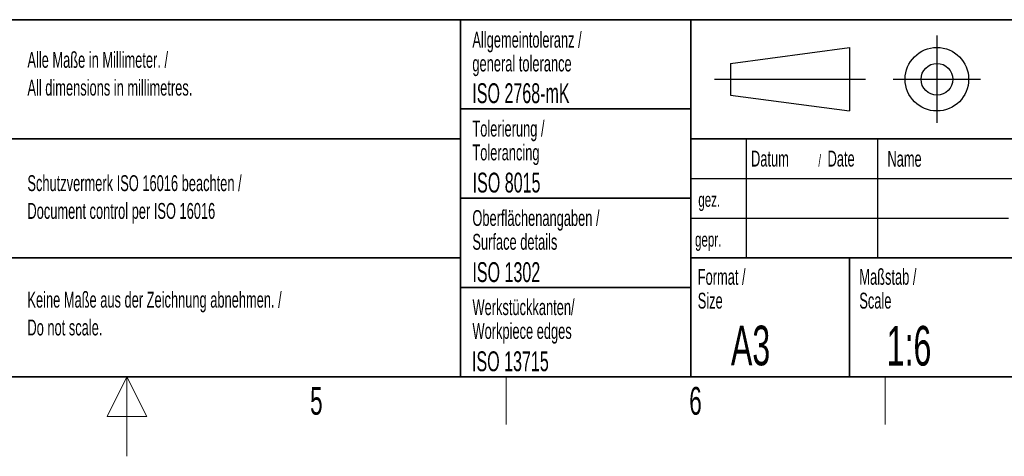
# Paper-space layout 'Blatt2' of a CAD drawing. Header units: millimetres. Extents: x 5 to 418, y 2 to 292.
# Tile 68 of 87: x 203 to 327, y 2 to 57. Entities that reach past the tile are written whole.
import ezdxf

# ---------------------------------------------------------------- set-up
doc = ezdxf.new("R2010")
doc.units = ezdxf.units.MM
doc.layers.add('SLD-0', color=7, linetype='Continuous')
doc.styles.add('SLDTEXTSTYLE0', font='TXT', dxfattribs={"width": 0.605})

psp = doc.layouts.new('Blatt2')

# ---------------------------------------------------------------- linework, layer by layer
at = {"layer": 'SLD-0', "lineweight": 35}
for p, q in [((135, 57), (408, 57)), ((259, 57), (259, 12)), ((288, 57), (288, 12)), ((259, 45.75), (288, 45.75)), ((202.5, 42), (259, 42)), ((408, 42), (288, 42)), ((259, 34.5), (288, 34.5)), ((202.5, 27), (259, 27)), ((288, 27), (408, 27)), ((308, 27), (308, 12)), ((259, 23.25), (288, 23.25)), ((26, 12), (408, 12)), ((135, 12), (408, 12))]:
    psp.add_line(p, q, dxfattribs=at)
at = {"layer": 'SLD-0'}
for p, q in [((319, 55), (319, 44)), ((293, 51.5), (308, 53.5)), ((308, 53.5), (308, 45.5)), ((293, 51.5), (293, 47.5)), ((291, 49.5), (310, 49.5)), ((313.5, 49.5), (324.5, 49.5)), ((293, 47.5), (308, 45.5)), ((295, 42), (295, 27)), ((311.5, 42), (311.5, 27)), ((288, 37), (408, 37)), ((288, 32), (328, 32))]:
    psp.add_line(p, q, dxfattribs=at)
at = {"layer": 'SLD-0', "color": 7, "linetype": 'Continuous', "lineweight": 18}
for p, q in [((217, 12), (214.5, 7)), ((217, 2), (217, 12)), ((219.5, 7), (217, 12)), ((214.5, 7), (219.5, 7))]:
    psp.add_line(p, q, dxfattribs=at)
at = {"layer": 'SLD-0', "lineweight": 18}
for p, q in [((264.75, 6), (264.75, 12)), ((312.5, 6), (312.5, 12))]:
    psp.add_line(p, q, dxfattribs=at)
at = {"layer": 'SLD-0'}
for radius in [4, 2]:
    psp.add_circle((319, 49.5), radius, dxfattribs=at)

# ---------------------------------------------------------------- texts
at = {"layer": 'SLD-0', "style": 'SLDTEXTSTYLE0'}
for s, insert, char_height, attachment_point in [('Allgemeintoleranz /', (260.5, 55.48), 2, 1), ('Alle Maße in Millimeter. /', (204.46, 52.94), 2, 1), ('general tolerance', (260.5, 52.48), 2, 1), ('All dimensions in millimetres.', (204.46, 49.44), 2, 1), ('ISO 2768-mK', (260.49, 48.99), 2.5, 1), ('Tolerierung /', (260.5, 44.28), 2, 1), ('Tolerancing', (260.5, 41.28), 2, 1), ('Datum', (295.59, 40.5), 2, 1), ('/', (304.07, 40), 1.5, 1), ('Date', (305.23, 40.5), 2, 1), ('Name', (312.77, 40.48), 2, 1), ('Schutzvermerk ISO 16016 beachten /', (204.46, 37.41), 2, 1), ('ISO 8015', (260.53, 37.73), 2.5, 1), ('gez.', (288.95, 35.23), 1.8, 1), ('Document control per ISO 16016', (204.46, 33.91), 2, 1), ('Oberflächenangaben /', (260.5, 33.02), 2, 1), ('Surface details', (260.5, 30.02), 2, 1), ('gepr.', (288.54, 30.21), 1.8, 1), ('ISO 1302', (260.5, 26.45), 2.5, 1), ('Format /', (288.88, 25.61), 2, 1), ('Maßstab /', (309.23, 25.61), 2, 1), ('Keine Maße aus der Zeichnung abnehmen. /', (204.46, 22.73), 2, 1), ('Size', (288.88, 22.61), 2, 1), ('Scale', (309.23, 22.61), 2, 1), ('Werkstückkanten/', (260.51, 21.79), 2, 1), ('Do not scale.', (204.46, 19.23), 2, 1), ('Workpiece edges', (260.51, 18.79), 2, 1), ('A3', (293.06, 18.46), 5, 1), ('1:6', (312.68, 18.43), 5, 1), ('ISO 13715', (260.45, 15.22), 2.5, 1), ('5', (240.85, 10.74), 3.5, 2), ('6', (288.6, 10.74), 3.5, 2)]:
    psp.add_mtext(s, dxfattribs=dict(at, insert=insert, char_height=char_height, attachment_point=attachment_point))

doc.saveas('drawing.dxf')
